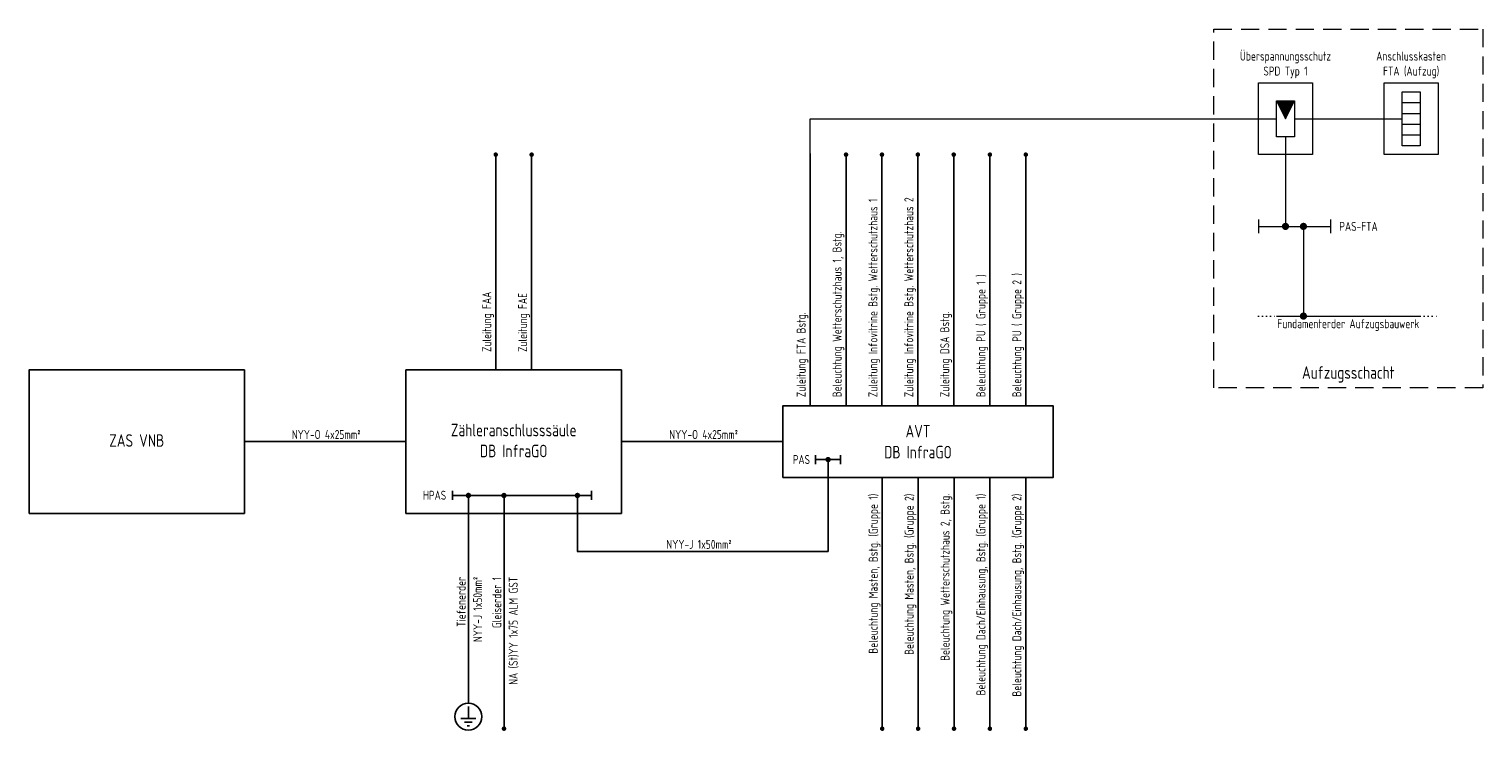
# Model space of a CAD drawing. Extents: x 0 to 3402786, y -61 to 5564224.
# Tile 1 of 2: x 0 to 405, y -61 to 135. Entities that reach past the tile are written whole.
import ezdxf
from ezdxf.enums import TextEntityAlignment as Align

# ---------------------------------------------------------------- set-up
doc = ezdxf.new("R2010")
doc.units = 0
doc.header["$LTSCALE"] = 0.1
doc.linetypes.add('DASHEDX2', pattern=[38.1, 25.4, -12.7])
doc.linetypes.add('DOTX2', pattern=[12.7, 0, -12.7])
for name, color, linetype in [('XYYY_36000---_Linienbauteile_Linien', 10, 'CONTINUOUS'), ('XYYY_36000-T-_Linienbauteile_Texte', 10, 'CONTINUOUS'), ('XYYY_44510---_Verteiler AVT Bastand', 7, 'CONTINUOUS')]:
    doc.layers.add(name, color=color, linetype=linetype)
doc.styles.add('ISOCP', font='ISOCP.SHX', dxfattribs={"width": 0.85})

msp = doc.modelspace()

# ---------------------------------------------------------------- hatches: boundary and pattern name
at = {"layer": 'XYYY_36000---_Linienbauteile_Linien', "lineweight": 9}
msp.add_hatch(color=10, dxfattribs=at).paths.add_polyline_path([(347.5, 115), (350, 110), (352.5, 115)])

# ---------------------------------------------------------------- linework, layer by layer
at = {"layer": 'XYYY_36000---_Linienbauteile_Linien'}
for p, q in [((130, 40), (130, 100.31)), ((140, 40), (140, 100.31)), ((217.58, 30), (217.58, 100.31)), ((227.58, 30), (227.58, 100.31)), ((237.58, 30), (237.58, 100.31)), ((247.58, 30), (247.58, 100.31)), ((257.58, 30), (257.58, 100.31)), ((267.66, 30), (267.66, 100.31)), ((277.66, 30), (277.66, 100.31)), ((105, 20), (60, 20)), ((210, 20), (165, 20)), ((219.1, 16.25), (219.1, 13.75)), ((226.07, 16.25), (226.07, 13.75)), ((219.1, 15), (226.07, 15)), ((222.58, 15), (222.58, -10.62)), ((237.66, 10), (237.66, -60.31)), ((247.66, 10), (247.66, -60.31)), ((257.66, 10), (257.66, -60.31)), ((267.66, 10), (267.66, -60.31)), ((277.66, 10), (277.66, -60.31)), ((118, 6.27), (118, 3.77)), ((118, 5), (156.64, 5)), ((122.37, 5.01), (122.37, -52.89)), ((132.3, 4.99), (132.3, -60)), ((152.73, -10.62), (152.75, 5)), ((156.64, 6.25), (156.64, 3.75)), ((222.58, -10.62), (152.71, -10.62)), ((122.37, -53.84), (122.37, -57.16)), ((124.46, -57.16), (120.28, -57.16)), ((123.4, -58.17), (121.34, -58.17)), ((122.68, -59.21), (122.06, -59.21))]:
    msp.add_line(p, q, dxfattribs=at)
at = {"layer": 'XYYY_36000---_Linienbauteile_Linien', "linetype": 'DASHEDX2', "lineweight": 9, "ltscale": 2}
msp.add_lwpolyline([(330, 135), (405, 135), (405, 35), (330, 35)], close=True, dxfattribs=at)
at = {"layer": 'XYYY_36000---_Linienbauteile_Linien', "lineweight": 9}
for points in [[(342.5, 120), (357.5, 120), (357.5, 100), (342.5, 100)], [(377.5, 120), (392.5, 120), (392.5, 100), (377.5, 100)], [(382.5, 117.5), (387.5, 117.5), (387.5, 102.5), (382.5, 102.5)], [(347.5, 115), (352.5, 115), (352.5, 105), (347.5, 105)]]:
    msp.add_lwpolyline(points, close=True, dxfattribs=at)
for points in [[(347.5, 115), (350, 110), (352.5, 115)], [(382.5, 114.5), (387.5, 114.5)], [(217.58, 100), (217.58, 110), (347.5, 110)], [(352.5, 110), (382.5, 110)], [(382.5, 111.5), (387.5, 111.5)], [(382.5, 108.5), (387.5, 108.5)], [(382.5, 105.5), (387.5, 105.5)], [(350, 105), (350, 80)], [(342.5, 81.88), (342.5, 78.12)], [(362.5, 81.88), (362.5, 78.12)], [(342.5, 80), (362.5, 80)], [(355, 80), (355, 55)], [(347.5, 55), (387.5, 55)]]:
    msp.add_lwpolyline(points, dxfattribs=at)
at = {"layer": 'XYYY_36000---_Linienbauteile_Linien'}
for points, const_width in [([(129.69, 100, 1), (130.31, 100, 1)], 0.625), ([(139.69, 100, 1), (140.31, 100, 1)], 0.625), ([(227.27, 100, 1), (227.9, 100, 1)], 0.625), ([(237.27, 100, 1), (237.9, 100, 1)], 0.625), ([(247.27, 100, 1), (247.9, 100, 1)], 0.625), ([(257.27, 100, 1), (257.9, 100, 1)], 0.625), ([(267.35, 100, 1), (267.97, 100, 1)], 0.625), ([(277.35, 100, 1), (277.97, 100, 1)], 0.625), ([(222.21, 15, 1), (222.96, 15, 1)], 0.75), ([(122, 5.01, 1), (122.75, 5.01, 1)], 0.75), ([(131.92, 5, 1), (132.67, 5, 1)], 0.75), ([(152.37, 5, 1), (153.12, 5, 1)], 0.75), ([(131.98, -60, -1), (132.61, -60, -1)], 0.625), ([(237.35, -60, -1), (237.97, -60, -1)], 0.625), ([(247.35, -60, -1), (247.97, -60, -1)], 0.625), ([(257.35, -60, -1), (257.97, -60, -1)], 0.625), ([(267.35, -60, -1), (267.97, -60, -1)], 0.625), ([(277.35, -60, -1), (277.97, -60, -1)], 0.625)]:
    msp.add_lwpolyline(points, format="xyb", close=True, dxfattribs=dict(at, const_width=const_width))
at = {"layer": 'XYYY_36000---_Linienbauteile_Linien', "lineweight": 9}
for points in [[(349.5, 80, 1, 1, 1), (350.5, 80, 1, 1, 1)], [(354.5, 80, 1, 1, 1), (355.5, 80, 1, 1, 1)], [(354.5, 55, 1, 1, 1), (355.5, 55, 1, 1, 1)]]:
    msp.add_lwpolyline(points, format="xyseb", close=True, dxfattribs=at)
at = {"layer": 'XYYY_36000---_Linienbauteile_Linien', "linetype": 'DOTX2', "lineweight": 9, "ltscale": 0.8}
for points in [[(342.5, 55), (347.5, 55)], [(387.5, 55), (392.5, 55)]]:
    msp.add_lwpolyline(points, dxfattribs=at)
at = {"layer": 'XYYY_36000---_Linienbauteile_Linien'}
for points in [[(105, 0), (165, 0), (165, 40), (105, 40)], [(210, 10), (285.24, 10), (285.24, 30), (210, 30)]]:
    msp.add_lwpolyline(points, close=True, dxfattribs=at)
msp.add_circle((122.37, -56.64), 3.75, dxfattribs=at)
at = {"layer": 'XYYY_44510---_Verteiler AVT Bastand'}
msp.add_lwpolyline([(0, 0), (60, 0), (60, 40), (0, 40)], close=True, dxfattribs=at)

# ---------------------------------------------------------------- texts
at = {"layer": 'XYYY_36000-T-_Linienbauteile_Texte', "style": 'ISOCP', "width": 0.85}
for s, p in [('Zuleitung Infovitrine Bstg. Wetterschutzhaus 1', (236.33, 32.4)), ('Zuleitung Infovitrine Bstg. Wetterschutzhaus 2', (246.33, 32.4)), ('Beleuchtung Wetterschutzhaus 1, Bstg.', (226.33, 32.4)), ('Beleuchtung PU ( Gruppe 1 )', (266.41, 32.4)), ('Beleuchtung PU ( Gruppe 2 )', (276.41, 32.4)), ('Zuleitung FAA', (128.75, 45)), ('Zuleitung FAE', (138.75, 45)), ('Zuleitung FTA Bstg.', (216.33, 32.4)), ('Zuleitung DSA Bstg.', (256.33, 32.4))]:
    msp.add_text(s, height=2.5, rotation=90, dxfattribs=at).set_placement(p)
for s, p in [('NYY-O 4x25mm²', (73.18, 20)), ('NYY-O 4x25mm²', (178.32, 20)), ('NYY-J 1x50mm²', (177.52, -10.62))]:
    msp.add_text(s, height=2.5, dxfattribs=at).set_placement(p, align=Align.BOTTOM_LEFT)
for s, p in [('PAS', (217.55, 13.03)), ('HPAS', (116.19, 3.07))]:
    msp.add_text(s, height=2.5, dxfattribs=at).set_placement(p, align=Align.BOTTOM_RIGHT)
for s, p in [('Beleuchtung Masten, Bstg. (Gruppe 1)', (236.41, 5.49)), ('Beleuchtung Masten, Bstg. (Gruppe 2)', (246.41, 5.49)), ('Beleuchtung Wetterschutzhaus 2, Bstg.', (256.41, 5.49)), ('Beleuchtung Dach/Einhausung, Bstg. (Gruppe 1)', (266.41, 5.49)), ('Beleuchtung Dach/Einhausung, Bstg. (Gruppe 2)', (276.41, 5.49))]:
    msp.add_text(s, height=2.5, rotation=90, dxfattribs=at).set_placement(p, align=Align.RIGHT)
for s, p in [('Tiefenerder', (122.37, -17.67)), ('NYY-J 1x50mm²', (126.96, -17.67)), ('Gleiserder 1', (132.3, -17.69)), ('NA (St)YY 1x75 ALM GST', (136.88, -17.67))]:
    msp.add_text(s, height=2.5, rotation=90, dxfattribs=at).set_placement(p, align=Align.BOTTOM_RIGHT)
at = {"layer": 'XYYY_36000-T-_Linienbauteile_Texte', "attachment_point": 5, "style": 'ISOCP'}
for s, width, heights, insert, char_height in [('Überspannungsschutz \\PSPD Typ 1', 50, [0], (350, 125), 2.5), ('Zähleranschlusssäule\\PDB InfraGO', 50, [0], (135, 20.32), 3.5), ('\\pxqc;AVT\\PDB InfraGO\\P', 96.3266, [19.08], (247.62, 20), 3.5)]:
    msp.add_mtext_dynamic_manual_height_columns(s, width=width, gutter_width=12.5, heights=heights, dxfattribs=dict(at, insert=insert, char_height=char_height))
at = {"layer": 'XYYY_36000-T-_Linienbauteile_Texte', "style": 'ISOCP'}
for s, width, insert, char_height, attachment_point in [('Anschlusskasten\\PFTA (Aufzug)', 24.5556, (385, 125), 2.5, 5), ('PAS-FTA', 24.5556, (365, 80), 2.5, 4), ('Fundamenterder Aufzugsbauwerk', 45.4028, (367.5, 52.5), 2.5, 5), ('Aufzugsschacht', 45.4028, (367.5, 38.75), 3.5, 5)]:
    msp.add_mtext_dynamic_manual_height_columns(s, width=width, gutter_width=12.5, heights=[0], dxfattribs=dict(at, insert=insert, char_height=char_height, attachment_point=attachment_point)).dxf.set("width", 50)
at = {"layer": 'XYYY_44510---_Verteiler AVT Bastand', "insert": (30, 20.32), "char_height": 3.5, "attachment_point": 5, "style": 'ISOCP'}
msp.add_mtext_dynamic_manual_height_columns('ZAS VNB', width=50, gutter_width=12.5, heights=[0], dxfattribs=at)

doc.saveas('drawing.dxf')
